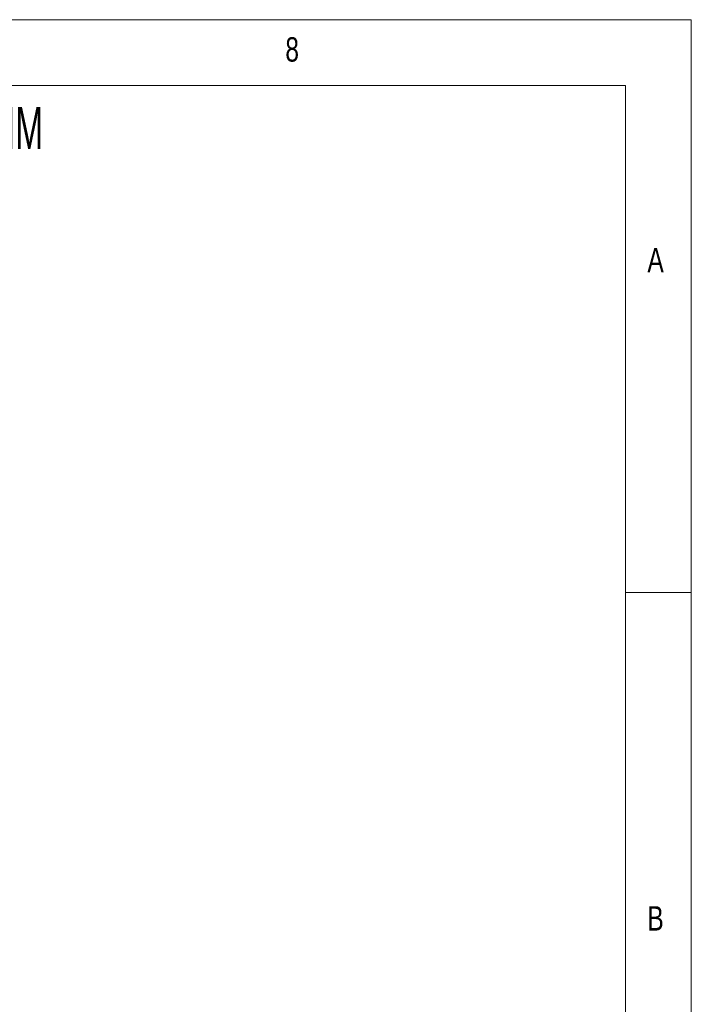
# Model space of a CAD drawing. Header units: millimetres. Extents: x 5 to 415, y 5 to 292.
# Tile 10 of 10: x 364 to 415, y 217 to 292. Entities that reach past the tile are written whole.
import ezdxf

# ---------------------------------------------------------------- set-up
doc = ezdxf.new("R2010")
doc.units = ezdxf.units.MM
doc.styles.add('SLDTEXTSTYLE0', font='TXT', dxfattribs={"width": 0.605})
doc.styles.add('SLDTEXTSTYLE1', font='TXT', dxfattribs={"width": 0.75})

msp = doc.modelspace()

# ---------------------------------------------------------------- linework, layer by layer
at = {"color": 7, "linetype": 'Continuous', "lineweight": 0}
for p, q in [((415, 292), (5, 292)), ((415, 5), (415, 292)), ((410, 287), (10, 287)), ((410, 287), (410, 75)), ((415, 248.5), (410, 248.5))]:
    msp.add_line(p, q, dxfattribs=at)

# ---------------------------------------------------------------- texts
at = {"color": 7, "linetype": 'Continuous', "lineweight": 0, "attachment_point": 1}
for s, insert, char_height, style in [('8', (384.167, 290.668), 1.852, 'SLDTEXTSTYLE1'), ('DIMENSIONS IN MM', (341.234, 285.356), 3.175, 'SLDTEXTSTYLE0'), ('A', (411.667, 274.668), 1.852, 'SLDTEXTSTYLE1'), ('B', (411.667, 224.668), 1.852, 'SLDTEXTSTYLE1')]:
    msp.add_mtext(s, dxfattribs=dict(at, insert=insert, char_height=char_height, style=style))

doc.saveas('drawing.dxf')
